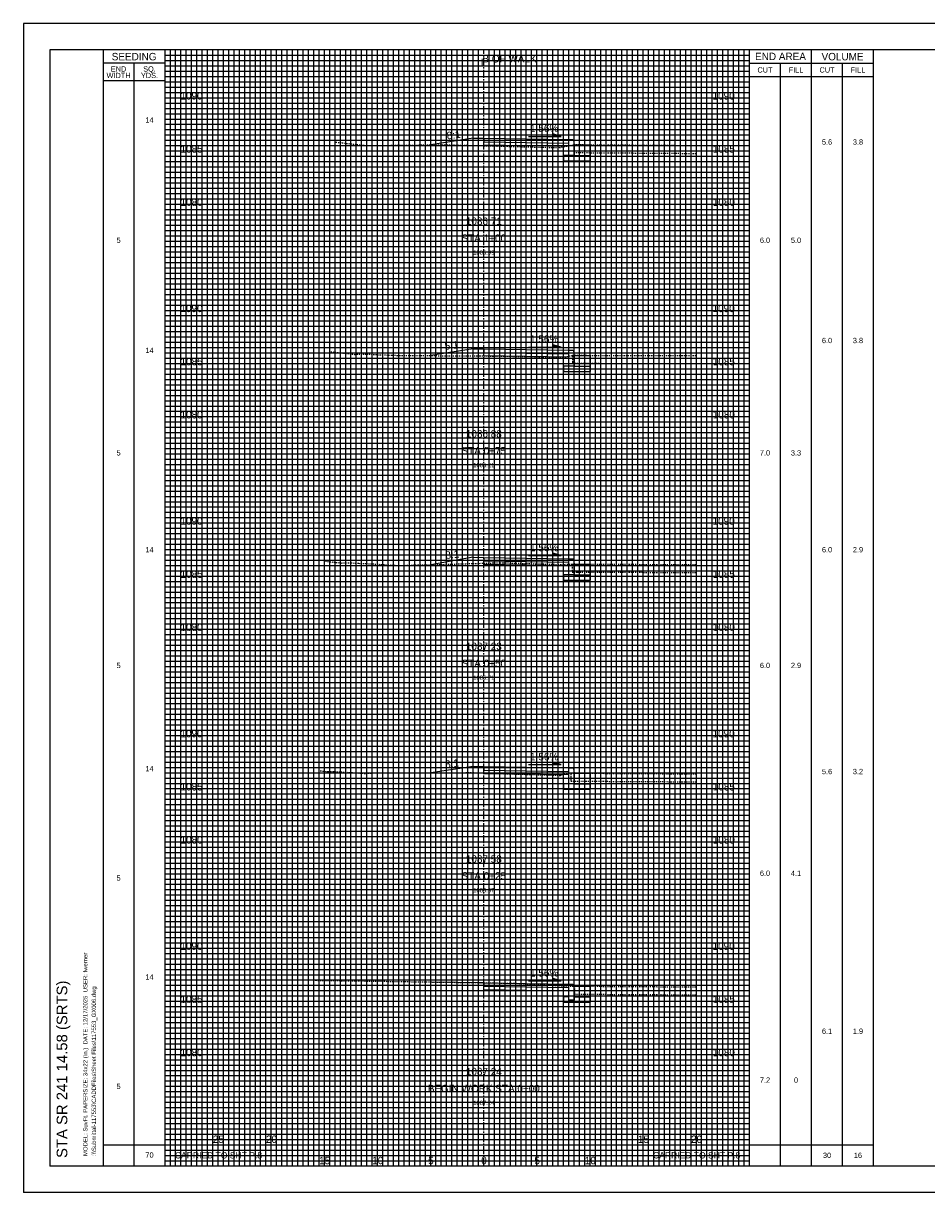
# Model space of a CAD drawing. Header units: feet. Extents: x 318 to 488, y 140 to 250.
# Tile 1 of 3: x 318 to 403, y 140 to 250. Entities that reach past the tile are written whole.
import ezdxf
from ezdxf.enums import TextEntityAlignment as Align

# ---------------------------------------------------------------- set-up
doc = ezdxf.new("R2010")
doc.units = ezdxf.units.FT
doc.header["$MEASUREMENT"] = 0
for name, pattern in [('CENTER2', [1.125, 0.75, -0.125, 0.125, -0.125]), ('DGN Style 4', [0.027369, 0.013684, -0.006842, 0, -0.006842]), ('OhDOT_USTN2', [0.11, 0.069, -0.041]), ('OhDOT_USTN3', [0.22, 0.165, -0.055])]:
    doc.linetypes.add(name, pattern=pattern)
for name, color, linetype in [('CL_P_Construction', 7, 'DGN Style 4'), ('SH_Border', 7, 'Continuous'), ('SH_Data', 7, 'Continuous'), ('SH_Text', 7, 'Continuous'), ('XS_P_Annotation', 7, 'Continuous'), ('XS_P_Curb', 254, 'Continuous'), ('XS_P_Finished_Grade', 3, 'Continuous'), ('XS_P_Pavt_Surface', 251, 'Continuous'), ('XS_P_Subgrade', 4, 'Continuous'), ('XS_P_Text_Info', 7, 'Continuous'), ('XS_X_Ground_Line', 3, 'OhDOT_USTN2'), ('XS_X_Pavt', 133, 'OhDOT_USTN3')]:
    doc.layers.add(name, color=color, linetype=linetype)
doc.layers.add('SH_Major_Grid_Line', color=254, linetype='Continuous', transparency=0.3)
doc.layers.add('SH_Minor_Grid_Line', color=252, linetype='Continuous', transparency=0.5)
doc.styles.add('OHDOTSymbols', font='arial.ttf')
doc.styles.add('Slanted-Normal', font='font31.shx', dxfattribs={"height": 0.12})
doc.styles.get("Standard").update_dxf_attribs({"font": 'arial.ttf'})
doc.styles.add('Straight-Normal', font='font30.shx', dxfattribs={"height": 0.1})

msp = doc.modelspace()

# ---------------------------------------------------------------- linework, layer by layer
at = {"layer": 'CL_P_Construction', "linetype": 'CENTER2'}
msp.add_line((361.03, 142.94), (361.03, 247.94), dxfattribs=at)
at = {"layer": 'SH_Border'}
for p, q in [((487.7, 250.44), (317.7, 250.44)), ((317.7, 250.44), (317.7, 140.44)), ((485.2, 247.94), (320.2, 247.94)), ((320.2, 247.94), (320.2, 142.94)), ((325.2, 247.94), (325.2, 142.94)), ((485.2, 142.94), (320.2, 142.94)), ((487.7, 140.44), (317.7, 140.44))]:
    msp.add_line(p, q, dxfattribs=at)
at = {"layer": 'SH_Data', "color": 7, "linetype": 'Continuous'}
for p, q in [((331.03, 142.94), (331.03, 247.94)), ((386.03, 142.94), (386.03, 247.94)), ((391.87, 142.94), (391.87, 247.94)), ((397.7, 142.94), (397.7, 247.94)), ((331.03, 246.69), (325.2, 246.69)), ((328.12, 142.94), (328.12, 246.69)), ((386.03, 246.69), (397.7, 246.69)), ((388.95, 142.94), (388.95, 246.69)), ((394.78, 142.94), (394.78, 246.69)), ((386.03, 245.44), (397.7, 245.44)), ((331.03, 245.02), (325.2, 245.02)), ((325.2, 144.94), (331.03, 144.94)), ((331.03, 144.94), (341.03, 144.94)), ((341.03, 142.94), (341.03, 144.94)), ((376.03, 144.94), (386.03, 144.94)), ((386.03, 144.94), (397.7, 144.94))]:
    msp.add_line(p, q, dxfattribs=at)
msp.add_lwpolyline([(376.03, 142.94), (376.03, 144.94)], dxfattribs=at)
at = {"layer": 'SH_Major_Grid_Line', "color": 254, "linetype": 'Continuous'}
for p, q in [((336.03, 142.94), (336.03, 247.94)), ((341.03, 142.94), (341.03, 247.94)), ((346.03, 142.94), (346.03, 247.94)), ((351.03, 142.94), (351.03, 247.94)), ((356.03, 142.94), (356.03, 247.94)), ((366.03, 142.94), (366.03, 247.94)), ((371.03, 142.94), (371.03, 247.94)), ((376.03, 142.94), (376.03, 247.94)), ((381.03, 142.94), (381.03, 247.94)), ((331.03, 242.94), (386.03, 242.94)), ((331.03, 237.94), (386.03, 237.94)), ((331.03, 232.94), (386.03, 232.94)), ((331.03, 227.94), (386.03, 227.94)), ((331.03, 222.94), (386.03, 222.94)), ((331.03, 217.94), (386.03, 217.94)), ((331.03, 212.94), (386.03, 212.94)), ((331.03, 207.94), (386.03, 207.94)), ((331.03, 202.94), (386.03, 202.94)), ((331.03, 197.94), (386.03, 197.94)), ((331.03, 192.94), (386.03, 192.94)), ((331.03, 187.94), (386.03, 187.94)), ((331.03, 182.94), (386.03, 182.94)), ((331.03, 177.94), (386.03, 177.94)), ((331.03, 172.94), (386.03, 172.94)), ((331.03, 167.94), (386.03, 167.94)), ((331.03, 162.94), (386.03, 162.94)), ((331.03, 157.94), (386.03, 157.94)), ((331.03, 152.94), (386.03, 152.94)), ((331.03, 147.94), (386.03, 147.94))]:
    msp.add_line(p, q, dxfattribs=at)
at = {"layer": 'SH_Minor_Grid_Line', "color": 252, "linetype": 'Continuous'}
for p, q in [((331.53, 142.94), (331.53, 247.94)), ((332.03, 142.94), (332.03, 247.94)), ((332.53, 142.94), (332.53, 247.94)), ((333.03, 142.94), (333.03, 247.94)), ((333.53, 142.94), (333.53, 247.94)), ((334.03, 142.94), (334.03, 247.94)), ((334.53, 142.94), (334.53, 247.94)), ((335.03, 142.94), (335.03, 247.94)), ((335.53, 142.94), (335.53, 247.94)), ((336.53, 142.94), (336.53, 247.94)), ((337.03, 142.94), (337.03, 247.94)), ((337.53, 142.94), (337.53, 247.94)), ((338.03, 142.94), (338.03, 247.94)), ((338.53, 142.94), (338.53, 247.94)), ((339.03, 142.94), (339.03, 247.94)), ((339.53, 142.94), (339.53, 247.94)), ((340.03, 142.94), (340.03, 247.94)), ((340.53, 142.94), (340.53, 247.94)), ((341.53, 142.94), (341.53, 247.94)), ((342.03, 142.94), (342.03, 247.94)), ((342.53, 142.94), (342.53, 247.94)), ((343.03, 142.94), (343.03, 247.94)), ((343.53, 142.94), (343.53, 247.94)), ((344.03, 142.94), (344.03, 247.94)), ((344.53, 142.94), (344.53, 247.94)), ((345.03, 142.94), (345.03, 247.94)), ((345.53, 142.94), (345.53, 247.94)), ((346.53, 142.94), (346.53, 247.94)), ((347.03, 142.94), (347.03, 247.94)), ((347.53, 142.94), (347.53, 247.94)), ((348.03, 142.94), (348.03, 247.94)), ((348.53, 142.94), (348.53, 247.94)), ((349.03, 142.94), (349.03, 247.94)), ((349.53, 142.94), (349.53, 247.94)), ((350.03, 142.94), (350.03, 247.94)), ((350.53, 142.94), (350.53, 247.94)), ((351.53, 142.94), (351.53, 247.94)), ((352.03, 142.94), (352.03, 247.94)), ((352.53, 142.94), (352.53, 247.94)), ((353.03, 142.94), (353.03, 247.94)), ((353.53, 142.94), (353.53, 247.94)), ((354.03, 142.94), (354.03, 247.94)), ((354.53, 142.94), (354.53, 247.94)), ((355.03, 142.94), (355.03, 247.94)), ((355.53, 142.94), (355.53, 247.94)), ((356.53, 142.94), (356.53, 247.94)), ((357.03, 142.94), (357.03, 247.94)), ((357.53, 142.94), (357.53, 247.94)), ((358.03, 142.94), (358.03, 247.94)), ((358.53, 142.94), (358.53, 247.94)), ((359.03, 142.94), (359.03, 247.94)), ((359.53, 142.94), (359.53, 247.94)), ((360.03, 142.94), (360.03, 247.94)), ((360.53, 142.94), (360.53, 247.94)), ((361.53, 142.94), (361.53, 247.94)), ((362.03, 142.94), (362.03, 247.94)), ((362.53, 142.94), (362.53, 247.94)), ((363.03, 142.94), (363.03, 247.94)), ((363.53, 142.94), (363.53, 247.94)), ((364.03, 142.94), (364.03, 247.94)), ((364.53, 142.94), (364.53, 247.94)), ((365.03, 142.94), (365.03, 247.94)), ((365.53, 142.94), (365.53, 247.94)), ((366.53, 142.94), (366.53, 247.94)), ((367.03, 142.94), (367.03, 247.94)), ((367.53, 142.94), (367.53, 247.94)), ((368.03, 142.94), (368.03, 247.94)), ((368.53, 142.94), (368.53, 247.94)), ((369.03, 142.94), (369.03, 247.94)), ((369.53, 142.94), (369.53, 247.94)), ((370.03, 142.94), (370.03, 247.94)), ((370.53, 142.94), (370.53, 247.94)), ((371.53, 142.94), (371.53, 247.94)), ((372.03, 142.94), (372.03, 247.94)), ((372.53, 142.94), (372.53, 247.94)), ((373.03, 142.94), (373.03, 247.94)), ((373.53, 142.94), (373.53, 247.94)), ((374.03, 142.94), (374.03, 247.94)), ((374.53, 142.94), (374.53, 247.94)), ((375.03, 142.94), (375.03, 247.94)), ((375.53, 142.94), (375.53, 247.94)), ((376.53, 142.94), (376.53, 247.94)), ((377.03, 142.94), (377.03, 247.94)), ((377.53, 142.94), (377.53, 247.94)), ((378.03, 142.94), (378.03, 247.94)), ((378.53, 142.94), (378.53, 247.94)), ((379.03, 142.94), (379.03, 247.94)), ((379.53, 142.94), (379.53, 247.94)), ((380.03, 142.94), (380.03, 247.94)), ((380.53, 142.94), (380.53, 247.94)), ((381.53, 142.94), (381.53, 247.94)), ((382.03, 142.94), (382.03, 247.94)), ((382.53, 142.94), (382.53, 247.94)), ((383.03, 142.94), (383.03, 247.94)), ((383.53, 142.94), (383.53, 247.94)), ((384.03, 142.94), (384.03, 247.94)), ((384.53, 142.94), (384.53, 247.94)), ((385.03, 142.94), (385.03, 247.94)), ((385.53, 142.94), (385.53, 247.94)), ((331.03, 247.44), (386.03, 247.44)), ((331.03, 246.94), (386.03, 246.94)), ((331.03, 246.44), (386.03, 246.44)), ((331.03, 245.94), (386.03, 245.94)), ((331.03, 245.44), (386.03, 245.44)), ((331.03, 244.94), (386.03, 244.94)), ((331.03, 244.44), (386.03, 244.44)), ((331.03, 243.94), (386.03, 243.94)), ((331.03, 243.44), (386.03, 243.44)), ((331.03, 242.44), (386.03, 242.44)), ((331.03, 241.94), (386.03, 241.94)), ((331.03, 241.44), (386.03, 241.44)), ((331.03, 240.94), (386.03, 240.94)), ((331.03, 240.44), (386.03, 240.44)), ((331.03, 239.94), (386.03, 239.94)), ((331.03, 239.44), (386.03, 239.44)), ((331.03, 238.94), (386.03, 238.94)), ((331.03, 238.44), (386.03, 238.44)), ((331.03, 237.44), (386.03, 237.44)), ((331.03, 236.94), (386.03, 236.94)), ((331.03, 236.44), (386.03, 236.44)), ((331.03, 235.94), (386.03, 235.94)), ((331.03, 235.44), (386.03, 235.44)), ((331.03, 234.94), (386.03, 234.94)), ((331.03, 234.44), (386.03, 234.44)), ((331.03, 233.94), (386.03, 233.94)), ((331.03, 233.44), (386.03, 233.44)), ((331.03, 232.44), (386.03, 232.44)), ((331.03, 231.94), (386.03, 231.94)), ((331.03, 231.44), (386.03, 231.44)), ((331.03, 230.94), (386.03, 230.94)), ((331.03, 230.44), (386.03, 230.44)), ((331.03, 229.94), (386.03, 229.94)), ((331.03, 229.44), (386.03, 229.44)), ((331.03, 228.94), (386.03, 228.94)), ((331.03, 228.44), (386.03, 228.44)), ((331.03, 227.44), (386.03, 227.44)), ((331.03, 226.94), (386.03, 226.94)), ((331.03, 226.44), (386.03, 226.44)), ((331.03, 225.94), (386.03, 225.94)), ((331.03, 225.44), (386.03, 225.44)), ((331.03, 224.94), (386.03, 224.94)), ((331.03, 224.44), (386.03, 224.44)), ((331.03, 223.94), (386.03, 223.94)), ((331.03, 223.44), (386.03, 223.44)), ((331.03, 222.44), (386.03, 222.44)), ((331.03, 221.94), (386.03, 221.94)), ((331.03, 221.44), (386.03, 221.44)), ((331.03, 220.94), (386.03, 220.94)), ((331.03, 220.44), (386.03, 220.44)), ((331.03, 219.94), (386.03, 219.94)), ((331.03, 219.44), (386.03, 219.44)), ((331.03, 218.94), (386.03, 218.94)), ((331.03, 218.44), (386.03, 218.44)), ((331.03, 217.44), (386.03, 217.44)), ((331.03, 216.94), (386.03, 216.94)), ((331.03, 216.44), (386.03, 216.44)), ((331.03, 215.94), (386.03, 215.94)), ((331.03, 215.44), (386.03, 215.44)), ((331.03, 214.94), (386.03, 214.94)), ((331.03, 214.44), (386.03, 214.44)), ((331.03, 213.94), (386.03, 213.94)), ((331.03, 213.44), (386.03, 213.44)), ((331.03, 212.44), (386.03, 212.44)), ((331.03, 211.94), (386.03, 211.94)), ((331.03, 211.44), (386.03, 211.44)), ((331.03, 210.94), (386.03, 210.94)), ((331.03, 210.44), (386.03, 210.44)), ((331.03, 209.94), (386.03, 209.94)), ((331.03, 209.44), (386.03, 209.44)), ((331.03, 208.94), (386.03, 208.94)), ((331.03, 208.44), (386.03, 208.44)), ((331.03, 207.44), (386.03, 207.44)), ((331.03, 206.94), (386.03, 206.94)), ((331.03, 206.44), (386.03, 206.44)), ((331.03, 205.94), (386.03, 205.94)), ((331.03, 205.44), (386.03, 205.44)), ((331.03, 204.94), (386.03, 204.94)), ((331.03, 204.44), (386.03, 204.44)), ((331.03, 203.94), (386.03, 203.94)), ((331.03, 203.44), (386.03, 203.44)), ((331.03, 202.44), (386.03, 202.44)), ((331.03, 201.94), (386.03, 201.94)), ((331.03, 201.44), (386.03, 201.44)), ((331.03, 200.94), (386.03, 200.94)), ((331.03, 200.44), (386.03, 200.44)), ((331.03, 199.94), (386.03, 199.94)), ((331.03, 199.44), (386.03, 199.44)), ((331.03, 198.94), (386.03, 198.94)), ((331.03, 198.44), (386.03, 198.44)), ((331.03, 197.44), (386.03, 197.44)), ((331.03, 196.94), (386.03, 196.94)), ((331.03, 196.44), (386.03, 196.44)), ((331.03, 195.94), (386.03, 195.94)), ((331.03, 195.44), (386.03, 195.44)), ((331.03, 194.94), (386.03, 194.94)), ((331.03, 194.44), (386.03, 194.44)), ((331.03, 193.94), (386.03, 193.94)), ((331.03, 193.44), (386.03, 193.44)), ((331.03, 192.44), (386.03, 192.44)), ((331.03, 191.94), (386.03, 191.94)), ((331.03, 191.44), (386.03, 191.44)), ((331.03, 190.94), (386.03, 190.94)), ((331.03, 190.44), (386.03, 190.44)), ((331.03, 189.94), (386.03, 189.94)), ((331.03, 189.44), (386.03, 189.44)), ((331.03, 188.94), (386.03, 188.94)), ((331.03, 188.44), (386.03, 188.44)), ((331.03, 187.44), (386.03, 187.44)), ((331.03, 186.94), (386.03, 186.94)), ((331.03, 186.44), (386.03, 186.44)), ((331.03, 185.94), (386.03, 185.94)), ((331.03, 185.44), (386.03, 185.44)), ((331.03, 184.94), (386.03, 184.94)), ((331.03, 184.44), (386.03, 184.44)), ((331.03, 183.94), (386.03, 183.94)), ((331.03, 183.44), (386.03, 183.44)), ((331.03, 182.44), (386.03, 182.44)), ((331.03, 181.94), (386.03, 181.94)), ((331.03, 181.44), (386.03, 181.44)), ((331.03, 180.94), (386.03, 180.94)), ((331.03, 180.44), (386.03, 180.44)), ((331.03, 179.94), (386.03, 179.94)), ((331.03, 179.44), (386.03, 179.44)), ((331.03, 178.94), (386.03, 178.94)), ((331.03, 178.44), (386.03, 178.44)), ((331.03, 177.44), (386.03, 177.44)), ((331.03, 176.94), (386.03, 176.94)), ((331.03, 176.44), (386.03, 176.44)), ((331.03, 175.94), (386.03, 175.94)), ((331.03, 175.44), (386.03, 175.44)), ((331.03, 174.94), (386.03, 174.94)), ((331.03, 174.44), (386.03, 174.44)), ((331.03, 173.94), (386.03, 173.94)), ((331.03, 173.44), (386.03, 173.44)), ((331.03, 172.44), (386.03, 172.44)), ((331.03, 171.94), (386.03, 171.94)), ((331.03, 171.44), (386.03, 171.44)), ((331.03, 170.94), (386.03, 170.94)), ((331.03, 170.44), (386.03, 170.44)), ((331.03, 169.94), (386.03, 169.94)), ((331.03, 169.44), (386.03, 169.44)), ((331.03, 168.94), (386.03, 168.94)), ((331.03, 168.44), (386.03, 168.44)), ((331.03, 167.44), (386.03, 167.44)), ((331.03, 166.94), (386.03, 166.94)), ((331.03, 166.44), (386.03, 166.44)), ((331.03, 165.94), (386.03, 165.94)), ((331.03, 165.44), (386.03, 165.44)), ((331.03, 164.94), (386.03, 164.94)), ((331.03, 164.44), (386.03, 164.44)), ((331.03, 163.94), (386.03, 163.94)), ((331.03, 163.44), (386.03, 163.44)), ((331.03, 162.44), (386.03, 162.44)), ((331.03, 161.94), (386.03, 161.94)), ((331.03, 161.44), (386.03, 161.44)), ((331.03, 160.94), (386.03, 160.94)), ((331.03, 160.44), (386.03, 160.44)), ((331.03, 159.94), (386.03, 159.94)), ((331.03, 159.44), (386.03, 159.44)), ((331.03, 158.94), (386.03, 158.94)), ((331.03, 158.44), (386.03, 158.44)), ((331.03, 157.44), (386.03, 157.44)), ((331.03, 156.94), (386.03, 156.94)), ((331.03, 156.44), (386.03, 156.44)), ((331.03, 155.94), (386.03, 155.94)), ((331.03, 155.44), (386.03, 155.44)), ((331.03, 154.94), (386.03, 154.94)), ((331.03, 154.44), (386.03, 154.44)), ((331.03, 153.94), (386.03, 153.94)), ((331.03, 153.44), (386.03, 153.44)), ((331.03, 152.44), (386.03, 152.44)), ((331.03, 151.94), (386.03, 151.94)), ((331.03, 151.44), (386.03, 151.44)), ((331.03, 150.94), (386.03, 150.94)), ((331.03, 150.44), (386.03, 150.44)), ((331.03, 149.94), (386.03, 149.94)), ((331.03, 149.44), (386.03, 149.44)), ((331.03, 148.94), (386.03, 148.94)), ((331.03, 148.44), (386.03, 148.44)), ((331.03, 147.44), (386.03, 147.44)), ((331.03, 146.94), (386.03, 146.94)), ((331.03, 146.44), (386.03, 146.44)), ((331.03, 145.94), (386.03, 145.94)), ((331.03, 145.44), (386.03, 145.44)), ((331.03, 144.94), (386.03, 144.94)), ((331.03, 144.44), (386.03, 144.44)), ((331.03, 143.94), (386.03, 143.94)), ((331.03, 143.44), (386.03, 143.44))]:
    msp.add_line(p, q, dxfattribs=at)
at = {"layer": 'XS_P_Annotation', "color": 7, "linetype": 'Continuous', "lineweight": -3}
for p, q in [((365.25, 239.81), (368.31, 239.81)), ((368.31, 239.81), (367.54, 240.04)), ((367.54, 240.04), (367.54, 239.81)), ((368.31, 219.99), (367.54, 220.21)), ((367.54, 220.21), (367.54, 219.99)), ((365.25, 219.99), (368.31, 219.99)), ((365.25, 200.37), (368.31, 200.37)), ((368.31, 200.37), (367.54, 200.59)), ((367.54, 200.59), (367.54, 200.37)), ((365.25, 180.7), (368.31, 180.7)), ((368.31, 180.7), (367.54, 180.92)), ((367.54, 180.92), (367.54, 180.7)), ((365.25, 160.35), (368.31, 160.35)), ((368.31, 160.35), (367.54, 160.58)), ((367.54, 160.58), (367.54, 160.35))]:
    msp.add_line(p, q, dxfattribs=at)
for points in [[(368.31, 239.81), (367.54, 239.81), (367.54, 240.04)], [(368.31, 219.99), (367.54, 219.99), (367.54, 220.21)], [(368.31, 200.37), (367.54, 200.37), (367.54, 200.59)], [(368.31, 180.7), (367.54, 180.7), (367.54, 180.92)], [(368.31, 160.35), (367.54, 160.35), (367.54, 160.58)]]:
    msp.add_solid(points, dxfattribs=at)
at = {"layer": 'XS_P_Curb', "flags": 128}
for points in [[(369.38, 239.51, -0.36663), (369.46, 239.44), (369.53, 239.01), (369.53, 238.01), (369.03, 238.01), (369.03, 239.51)], [(369.38, 219.69, -0.36663), (369.46, 219.62), (369.53, 219.19), (369.53, 218.19), (369.03, 218.19), (369.03, 219.69)], [(369.38, 200.07, -0.36663), (369.46, 200), (369.53, 199.57), (369.53, 198.57), (369.03, 198.57), (369.03, 200.07)], [(369.38, 180.4, -0.36663), (369.46, 180.33), (369.53, 179.9), (369.53, 178.9), (369.03, 178.9), (369.03, 180.4)], [(369.38, 160.05, -0.36663), (369.46, 159.98), (369.53, 159.55), (369.53, 158.55), (369.03, 158.55), (369.03, 160.05)]]:
    msp.add_lwpolyline(points, format="xyb", close=True, dxfattribs=at)
at = {"layer": 'XS_P_Finished_Grade'}
for p, q in [((360.03, 239.65), (356.03, 239.01)), ((360.03, 239.65), (361.03, 239.64)), ((360.03, 219.83), (356.03, 219.18)), ((360.03, 219.83), (361.03, 219.82)), ((360.03, 200.21), (356.03, 199.51)), ((360.03, 200.21), (361.03, 200.19)), ((360.03, 180.54), (356.03, 179.93)), ((360.03, 180.54), (361.03, 180.52)), ((361.03, 160.18), (356.03, 160.25))]:
    msp.add_line(p, q, dxfattribs=at)
at = {"layer": 'XS_P_Pavt_Surface'}
for p, q in [((371.03, 239.01), (371.03, 237.51)), ((369.53, 238.01), (371.03, 238.01)), ((371.03, 219.19), (371.03, 217.69)), ((369.53, 218.19), (371.03, 218.19)), ((371.03, 199.57), (371.03, 198.07)), ((369.53, 198.57), (371.03, 198.57)), ((371.03, 179.9), (371.03, 178.4)), ((369.53, 178.9), (371.03, 178.9)), ((371.03, 159.85), (371.03, 158.35)), ((369.53, 158.85), (371.03, 158.85))]:
    msp.add_line(p, q, dxfattribs=at)
for points in [[(361.03, 239.64), (369.03, 239.51)], [(361.03, 239.64), (361.03, 239.3), (369.03, 239.18), (369.03, 239.51)], [(369.53, 239.01), (371.03, 239.01)], [(369.03, 238.01), (368.53, 238.01), (368.53, 237.51)], [(368.53, 237.51), (371.03, 237.51)], [(361.03, 219.82), (369.03, 219.69)], [(361.03, 219.82), (361.03, 219.48), (369.03, 219.36), (369.03, 219.69)], [(369.53, 219.19), (371.03, 219.19)], [(369.03, 218.19), (368.53, 218.19), (368.53, 217.69)], [(368.53, 217.69), (371.03, 217.69)], [(361.03, 200.19), (369.03, 200.07)], [(361.03, 200.19), (361.03, 199.86), (369.03, 199.74), (369.03, 200.07)], [(369.53, 199.57), (371.03, 199.57)], [(369.03, 198.57), (368.53, 198.57), (368.53, 198.07)], [(368.53, 198.07), (371.03, 198.07)], [(361.03, 180.52), (369.03, 180.4)], [(361.03, 180.52), (361.03, 180.19), (369.03, 180.06), (369.03, 180.4)], [(369.53, 179.9), (371.03, 179.9)], [(369.03, 178.9), (368.53, 178.9), (368.53, 178.4)], [(368.53, 178.4), (371.03, 178.4)], [(361.03, 160.18), (369.03, 160.05)], [(361.03, 160.18), (361.03, 159.85), (369.03, 159.72), (369.03, 160.05)], [(369.53, 159.85), (371.03, 159.85)], [(369.03, 158.85), (368.53, 158.85), (368.53, 158.35)], [(368.53, 158.35), (371.03, 158.35)]]:
    msp.add_lwpolyline(points, dxfattribs=at)
at = {"layer": 'XS_P_Subgrade'}
for points in [[(369.03, 238.85), (361.03, 238.97), (361.03, 239.3)], [(369.03, 219.02), (361.03, 219.15), (361.03, 219.48)], [(369.03, 199.4), (361.03, 199.53), (361.03, 199.86)], [(369.03, 179.73), (361.03, 179.85), (361.03, 180.19)], [(369.03, 159.39), (361.03, 159.51), (361.03, 159.85)]]:
    msp.add_lwpolyline(points, dxfattribs=at)
at = {"layer": 'XS_X_Ground_Line', "lineweight": -3}
for points in [[(347.11, 239.27), (348.69, 239.08), (350.1, 238.94), (351.87, 238.96), (351.89, 238.96), (357.09, 239.02), (357.37, 239.02), (361.03, 238.93), (362.98, 238.88), (367.95, 238.75), (368.13, 238.74), (368.15, 238.75), (369.5, 239.03), (370.08, 239.03), (381.03, 238.95)], [(369.5, 238.28), (370.08, 238.28), (381.03, 238.2)], [(346.62, 219.55), (347.81, 219.41), (348.86, 219.3), (350.23, 219.32), (351.27, 219.25), (352.41, 219.23), (352.88, 219.2), (353.3, 219.19), (356.12, 219.18), (360.65, 219.15), (361.03, 219.15), (365.39, 219.09), (368.49, 219.01), (369.05, 219.12), (369.39, 219.21), (379.68, 219.19), (381.03, 219.19)], [(369.39, 218.46), (379.68, 218.44), (381.03, 218.44)], [(346.13, 199.84), (346.92, 199.75), (347.62, 199.67), (348.54, 199.69), (349.23, 199.64), (349.98, 199.62), (352.71, 199.45), (353, 199.44), (353.38, 199.44), (354.82, 199.5), (355.63, 199.5), (361.03, 199.65), (362.55, 199.69), (362.85, 199.69), (365.98, 199.6), (368.21, 199.53), (368.23, 199.53), (369.33, 199.57), (369.86, 199.57), (381.03, 199.52)], [(369.33, 198.82), (369.86, 198.82), (381.03, 198.77)], [(345.64, 180.12), (346.04, 180.08), (346.39, 180.04), (346.84, 180.05), (347.19, 180.03), (347.56, 180.02), (349.93, 179.87), (350.73, 179.93), (351.4, 179.92), (355.75, 179.92), (359.99, 179.95), (361.03, 179.91), (365.11, 179.78), (368.24, 179.69), (368.6, 179.81), (369.21, 179.9), (379.69, 179.84), (381.03, 179.82)], [(369.21, 179.15), (379.69, 179.09), (381.03, 179.07)], [(345.17, 160.41), (345.22, 160.41), (349.41, 160.35), (361.03, 160.18), (363, 160.15), (363.89, 160.14), (363.92, 160.14), (368.59, 159.89), (368.75, 159.88), (369.33, 159.87), (369.34, 159.86), (369.55, 159.85), (371.06, 159.85), (381.03, 159.79)], [(369.55, 159.85), (369.55, 159.1)], [(369.55, 159.1), (371.06, 159.1), (381.03, 159.04)]]:
    msp.add_lwpolyline(points, dxfattribs=at)
at = {"layer": 'XS_X_Pavt'}
for points in [[(369.51, 239.05), (369.5, 238.28)], [(369.39, 219.21), (369.39, 218.46)], [(369.33, 199.57), (369.33, 198.82)], [(369.21, 179.9), (369.21, 179.15)]]:
    msp.add_lwpolyline(points, dxfattribs=at)

# ---------------------------------------------------------------- texts
at = {"layer": 'SH_Data', "color": 7, "linetype": 'Continuous', "style": 'Straight-Normal'}
for s, height, p in [('SEEDING', 0.7, (328.12, 247.31)), ('END AREA', 0.7, (388.95, 247.33)), ('VOLUME', 0.7, (394.79, 247.31)), ('CUT', 0.5, (387.49, 246.06)), ('FILL', 0.5, (390.41, 246.06)), ('CUT', 0.5, (393.33, 246.06)), ('FILL', 0.5, (396.24, 246.06)), ('CARRIED TO SHT P.8', 0.6, (336.06, 143.95)), ('CARRIED TO SHT P.8', 0.6, (381.06, 143.95))]:
    msp.add_text(s, height=height, dxfattribs=at).set_placement(p, align=Align.MIDDLE_CENTER)
at = {"layer": 'SH_Data', "linetype": 'Continuous'}
for s, p in [('MODEL: SuvFt. PAPERSIZE: 34x22 (In.)  DATE: 12/17/2025  USER: fwerner', (323.73, 143.88)), (':\\\\Submittal-117553\\CADDFiles\\Sheet Files\\117553_GX006.dwg', (324.53, 143.88))]:
    msp.add_text(s, height=0.4, rotation=90, dxfattribs=at).set_placement(p)
at = {"layer": 'SH_Data', "color": 7, "linetype": 'Continuous', "char_height": 0.7, "attachment_point": 5, "line_spacing_factor": 0.728571, "style": 'Straight-Normal'}
for s, insert in [('\\H0.714286x;END\\PWIDTH', (326.66, 245.84)), ('\\H0.714286x;SQ.\\PYDS.', (329.57, 245.84)), ('{\\H0.71429x;14}', (329.57, 241.35)), ('{\\H0.71429x;5.6}', (393.33, 239.27)), ('{\\H0.71429x;3.8}', (396.24, 239.27)), ('{\\H0.71429x;5}', (326.66, 230.03)), ('{\\H0.71429x;6.0}', (387.49, 230.03)), ('{\\H0.71429x;5.0}', (390.41, 230.03)), ('{\\H0.71429x;6.0}', (393.33, 220.6)), ('{\\H0.71429x;3.8}', (396.24, 220.6)), ('{\\H0.71429x;14}', (329.57, 219.67)), ('{\\H0.71429x;5}', (326.66, 210.03)), ('{\\H0.71429x;7.0}', (387.49, 210.03)), ('{\\H0.71429x;3.3}', (390.41, 210.03)), ('{\\H0.71429x;14}', (329.57, 200.92)), ('{\\H0.71429x;6.0}', (393.33, 200.92)), ('{\\H0.71429x;2.9}', (396.24, 200.92)), ('{\\H0.71429x;5}', (326.66, 190.03)), ('{\\H0.71429x;6.0}', (387.49, 190.03)), ('{\\H0.71429x;2.9}', (390.41, 190.03)), ('{\\H0.71429x;14}', (329.57, 180.32)), ('{\\H0.71429x;5.6}', (393.33, 180.05)), ('{\\H0.71429x;3.2}', (396.24, 180.05)), ('{\\H0.71429x;6.0}', (387.49, 170.48)), ('{\\H0.71429x;4.1}', (390.41, 170.48)), ('{\\H0.71429x;5}', (326.66, 170.03)), ('{\\H0.71429x;14}', (329.57, 160.72)), ('{\\H0.71429x;6.1}', (393.33, 155.62)), ('{\\H0.71429x;1.9}', (396.24, 155.62)), ('{\\H0.71429x;7.2}', (387.49, 151.02)), ('{\\H0.71429x;0}', (390.41, 151.02)), ('{\\H0.71429x;5}', (326.66, 150.43)), ('{\\H0.71429x;70}', (329.57, 143.97)), ('{\\H0.71429x;30}', (393.33, 143.94)), ('{\\H0.71429x;16}', (396.24, 143.94))]:
    msp.add_mtext(s, dxfattribs=dict(at, insert=insert))
at = {"layer": 'SH_Text', "linetype": 'Continuous', "style": 'OHDOTSymbols'}
msp.add_text('STA SR 241 14.58 (SRTS)', height=1, rotation=90, dxfattribs=at).set_placement((320.83, 152.04), align=Align.TOP_CENTER)
at = {"layer": 'XS_P_Annotation', "color": 7, "linetype": 'Continuous', "lineweight": -3, "attachment_point": 5, "style": 'Slanted-Normal'}
for s, insert, char_height in [('1.56%', (366.71, 240.56), 0.7), ('1086.71', (361.03, 231.82), 0.7), ('1085.99', (361.03, 228.88), 0.4), ('1.56%', (366.71, 220.74), 0.7), ('1086.21', (361.03, 208.88), 0.4), ('1.56%', (366.71, 201.12), 0.7), ('1087.23', (361.03, 191.82), 0.7), ('1086.71', (361.03, 188.88), 0.4), ('1.56%', (366.71, 181.45), 0.7), ('1087.58', (361.03, 171.82), 0.7), ('1086.97', (361.03, 168.88), 0.4), ('1.56%', (366.71, 161.11), 0.7), ('1087.24', (361.03, 151.82), 0.7), ('1087.24', (361.03, 148.88), 0.4)]:
    msp.add_mtext(s, dxfattribs=dict(at, insert=insert, char_height=char_height))
at = {"layer": 'XS_P_Annotation', "color": 7, "linetype": 'Continuous', "lineweight": -3, "char_height": 0.7, "attachment_point": 5, "rotation": 6.7213, "style": 'Slanted-Normal'}
for s, insert in [('8:1', (358.19, 239.94)), ('5:1', (357.99, 220.14)), ('8:1', (358.06, 200.46)), ('8:1', (358.03, 180.8))]:
    msp.add_mtext(s, dxfattribs=dict(at, insert=insert))
at = {"layer": 'XS_P_Annotation', "color": 7, "linetype": 'Continuous', "lineweight": -3, "insert": (361.03, 211.82), "char_height": 0.7, "width": 5.309, "attachment_point": 5, "style": 'Slanted-Normal'}
msp.add_mtext('1086.88', dxfattribs=at)
at = {"layer": 'XS_P_Text_Info', "color": 7, "linetype": 'Continuous', "lineweight": -3, "char_height": 0.7, "attachment_point": 8, "style": 'Slanted-Normal'}
for s, insert in [('B OF WALK', (363.45, 246.75)), ('L', (361.01, 246.42)), ('1090', (333.52, 243.26)), ('1090', (383.6, 243.26)), ('1085', (333.53, 238.26)), ('1085', (383.62, 238.26)), ('1080', (333.53, 233.26)), ('1080', (383.62, 233.26)), ('1090', (333.52, 223.26)), ('1090', (383.6, 223.26)), ('1085', (333.53, 218.26)), ('1085', (383.62, 218.26)), ('1080', (333.53, 213.26)), ('1080', (383.62, 213.26)), ('1090', (333.52, 203.26)), ('1090', (383.6, 203.26)), ('1085', (333.53, 198.26)), ('1085', (383.62, 198.26)), ('1080', (333.53, 193.26)), ('1080', (383.62, 193.26)), ('STA 0+50', (361.03, 189.87)), ('1090', (333.52, 183.26)), ('1090', (383.6, 183.26)), ('1085', (333.53, 178.26)), ('1085', (383.62, 178.26)), ('1080', (333.53, 173.26)), ('1080', (383.62, 173.26)), ('STA 0+25', (361.03, 169.87)), ('1090', (333.52, 163.26)), ('1090', (383.6, 163.26)), ('1085', (333.53, 158.26)), ('1085', (383.62, 158.26)), ('1080', (333.53, 153.26)), ('1080', (383.62, 153.26)), ('BEGIN WORK STA 0+00', (361.03, 149.87)), ('25', (336.05, 145.1)), ('20', (341.05, 145.1)), ('15', (376.05, 145.1)), ('20', (381.05, 145.1)), ('15', (346.05, 143.1)), ('10', (351.05, 143.1)), ('5', (356.05, 143.1)), ('0', (361.05, 143.1)), ('5', (366.05, 143.1)), ('10', (371.05, 143.1))]:
    msp.add_mtext(s, dxfattribs=dict(at, insert=insert))
at = {"layer": 'XS_P_Text_Info', "color": 7, "linetype": 'Continuous', "lineweight": -3, "char_height": 0.7, "width": 21.5118, "attachment_point": 8, "style": 'Slanted-Normal'}
for s, insert in [('STA 1+00', (361.03, 229.87)), ('STA 0+75', (361.03, 209.87))]:
    msp.add_mtext(s, dxfattribs=dict(at, insert=insert))

doc.saveas('drawing.dxf')
